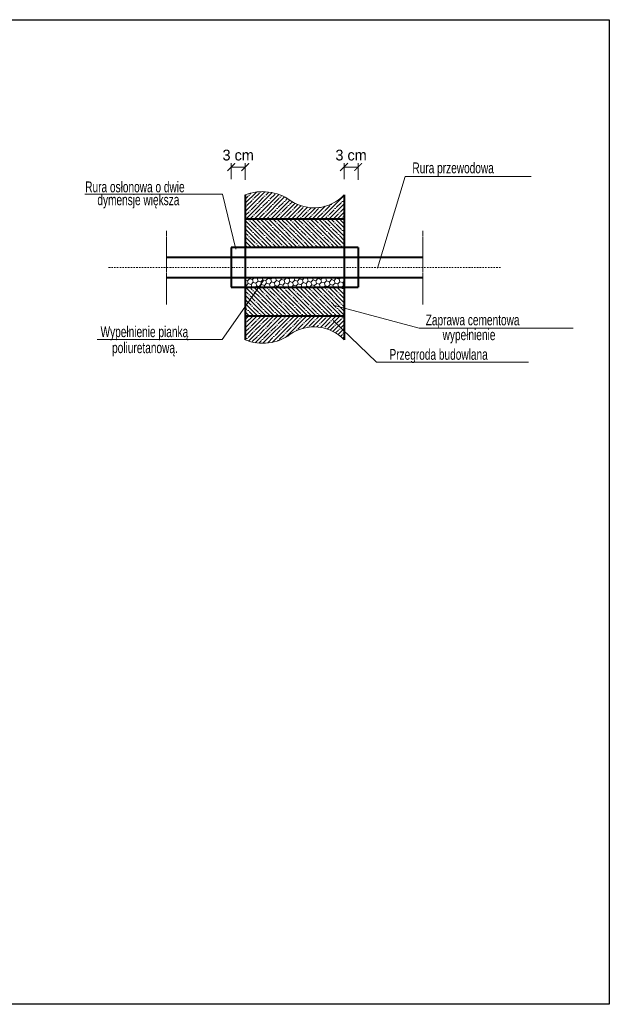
# Model space of a CAD drawing. Header units: millimetres. Extents: x -13172 to 86547, y 20 to 116183.
# Tile 42 of 52: x 8730 to 10642, y 61825 to 65017. Entities that reach past the tile are written whole.
import ezdxf

# ---------------------------------------------------------------- set-up
doc = ezdxf.new("R2010")
doc.units = ezdxf.units.MM
doc.header["$LTSCALE"] = 0.7
doc.linetypes.add('DASHDOT2', pattern=[12.7, 6.35, -3.175, 0, -3.175])
doc.linetypes.add('HIDDEN2', pattern=[4.7625, 3.175, -1.5875])
doc.layers.get('0').update_dxf_attribs({"lineweight": 15})
doc.layers.add('0000_NIEDRUK', color=3, linetype='Continuous', lineweight=25, plot=False)
doc.layers.add('1', color=2, linetype='Continuous')
pattern_1 = [(45, (-174423.653, -23176.773), (-13.4703842, 13.4703842), []), (45, (-174410.183, -23176.773), (-13.4703842, 13.4703842), [23.8125, -4.7625, 0, -4.7625])]

# ---------------------------------------------------------------- blocks, each defined once
blk = doc.blocks.new('_ArchTick')
at = {"color": 0, "linetype": 'ByBlock', "const_width": 0.15}
blk.add_lwpolyline([(-0.5, -0.5), (0.5, 0.5)], dxfattribs=at)

msp = doc.modelspace()

# ---------------------------------------------------------------- hatches: boundary and pattern name
h = msp.add_hatch()
h.set_pattern_fill('ANSI35', color=256, scale=3, style=0)
h.set_pattern_definition(pattern_1)
h.paths.add_polyline_path([(9782.363, 64371.341), (9782.363, 64449.256, -0.37192018), (9607.844, 64431.062, 0.24714355), (9461.5, 64449.256), (9461.5, 64371.341)])
h = msp.add_hatch()
h.set_pattern_fill('ANSI35', color=256, scale=3, angle=90, style=0)
h.set_pattern_definition([(135, (-174423.653, -23176.773), (-13.4703842, -13.4703842), []), (135, (-174423.653, -23163.303), (-13.4703842, -13.4703842), [23.8125, -4.7625, 0, -4.7625])])
h.paths.add_polyline_path([(9782.363, 64371.341), (9461.5, 64371.341), (9461.5, 64278.443), (9782.363, 64278.443)])
h.paths.add_polyline_path([(9461.5, 64056.686), (9782.363, 64056.686), (9782.363, 64149.584), (9461.5, 64149.584)])
h = msp.add_hatch()
h.set_pattern_fill('HONEY', color=256, scale=3, angle=45, style=0)
h.set_pattern_definition([(45, (-174423.6534, -23176.773), (4.26994208, 15.9356342), [9.525, -19.05]), (165, (-174423.6534, -23176.773), (-15.93563508, -4.26993878), [9.525, -19.05]), (105, (-174423.6534, -23176.773), (-11.665693, 11.6656954), [-19.05, 9.525])])
h.paths.add_polyline_path([(9782.363, 64149.584), (9782.363, 64181.584), (9461.5, 64181.584), (9461.5, 64149.584)])
h = msp.add_hatch()
h.set_pattern_fill('ANSI35', color=256, scale=3, style=0)
h.set_pattern_definition(pattern_1)
h.paths.add_polyline_path([(9461.5, 64056.686), (9461.5, 63978.771, 0.2534306), (9605.258, 63995.118, -0.37866991), (9782.363, 63978.771), (9782.363, 64056.686)])

# ---------------------------------------------------------------- linework, layer by layer
for p, q in [((9415.963, 64500.075), (9415.963, 64551.616)), ((9415.963, 64539.116), (9461.5, 64539.116)), ((9461.5, 64497.344), (9461.5, 64551.616)), ((9782.061, 64500.075), (9782.061, 64551.616)), ((9782.061, 64539.116), (9827.599, 64539.116)), ((9827.599, 64497.344), (9827.599, 64551.616)), ((9979.72, 64509.032), (9890.291, 64210.903)), ((9979.72, 64509.032), (10389.091, 64509.032)), ((8941.954, 64451.318), (9388.06, 64451.318)), ((9388.06, 64451.318), (9431.181, 64272.818)), ((9521.115, 64171.257), (9387.108, 63980.446)), ((9746.287, 64091.24), (10025.486, 64017.377)), ((9746.287, 64041.998), (9886.902, 63906.584)), ((10025.486, 64017.377), (10524.388, 64017.377)), ((9387.108, 63980.446), (8982.094, 63980.446)), ((9886.902, 63906.584), (10379.645, 63906.584))]:
    msp.add_line(p, q)
at = {"color": 7, "lineweight": 40}
for p, q in [((9461.5, 64371.341), (9782.363, 64371.341)), ((9461.5, 64056.686), (9782.363, 64056.686))]:
    msp.add_line(p, q, dxfattribs=at)
at = {"linetype": 'HIDDEN2'}
for p, q in [((9206.609, 64332.384), (9206.609, 64092.646)), ((10037.253, 64332.384), (10037.253, 64092.646))]:
    msp.add_line(p, q, dxfattribs=at)
at = {"linetype": 'DASHDOT2'}
for p, q in [((9517.5, 64214.013), (9016.498, 64214.013)), ((10289.145, 64214.013), (9517.5, 64214.013))]:
    msp.add_line(p, q, dxfattribs=at)
for centre, radius, start, end in [((9517.392, 64301.166), 158.286, 55.149166, 110.677585), ((9684.566, 64541.242), 134.26, 235.149166, 316.7539), ((9518.289, 64119.648), 151.893, 248.045181, 306.128068), ((9684.566, 63886.785), 134.26, 43.2461, 124.850834)]:
    msp.add_arc(centre, radius, start, end)
at = {"layer": '0000_NIEDRUK'}
msp.add_lwpolyline([(4397.823, 65016.813), (10642.02, 65016.813), (10642.02, 61825.18), (4397.823, 61825.18)], close=True, dxfattribs=at)
at = {"layer": '1', "color": 7, "lineweight": 40}
for p, q in [((9461.5, 64449.256), (9461.5, 63978.771)), ((9782.363, 64449.256), (9782.363, 63978.771)), ((9415.963, 64278.443), (9415.963, 64149.584)), ((9827.9, 64278.443), (9827.9, 64149.584))]:
    msp.add_line(p, q, dxfattribs=at)
for points in [[(9501.171, 64415.443), (9501.171, 64415.443)], [(9827.9, 64278.443), (9415.963, 64278.443)], [(10037.253, 64246.443), (9206.609, 64246.443)], [(9206.609, 64181.584), (10037.253, 64181.584)], [(9415.963, 64149.584), (9827.9, 64149.584)]]:
    msp.add_lwpolyline(points, dxfattribs=at)

# ---------------------------------------------------------------- block references
at = {"xscale": 25, "yscale": 25, "zscale": 25, "rotation": 180}
for p in [(9415.963, 64539.116), (9782.061, 64539.116)]:
    msp.add_blockref('_ArchTick', p, dxfattribs=at)
at = {"xscale": 25, "yscale": 25, "zscale": 25}
for p in [(9461.5, 64539.116), (9827.599, 64539.116)]:
    msp.add_blockref('_ArchTick', p, dxfattribs=at)

# ---------------------------------------------------------------- texts
at = {"layer": '1', "color": 7, "width": 0.7}
for s, p in [('Rura przewodowa', (10003.59, 64518.994)), ('Rura osłonowa o dwie ', (8942.892, 64457.415)), ('dymensje większa', (8982.294, 64415.564)), ('Zaprawa cementowa ', (10046.801, 64026.044)), ('Wypełnienie pianką', (8992.6, 63987.864)), ('wypełnienie', (10101.578, 63978.067)), ('poliuretanową.', (9029.928, 63935.966)), ('Przegroda budowlana', (9929.197, 63914.402))]:
    msp.add_text(s, height=35, dxfattribs=at).set_placement(p)
at = {"layer": '1', "color": 7, "lineweight": 40, "char_height": 35, "attachment_point": 5, "line_spacing_factor": 0.6}
for insert in [(9438.731, 64577.662), (9804.83, 64577.662)]:
    msp.add_mtext('3 cm', dxfattribs=dict(at, insert=insert))

doc.saveas('drawing.dxf')
